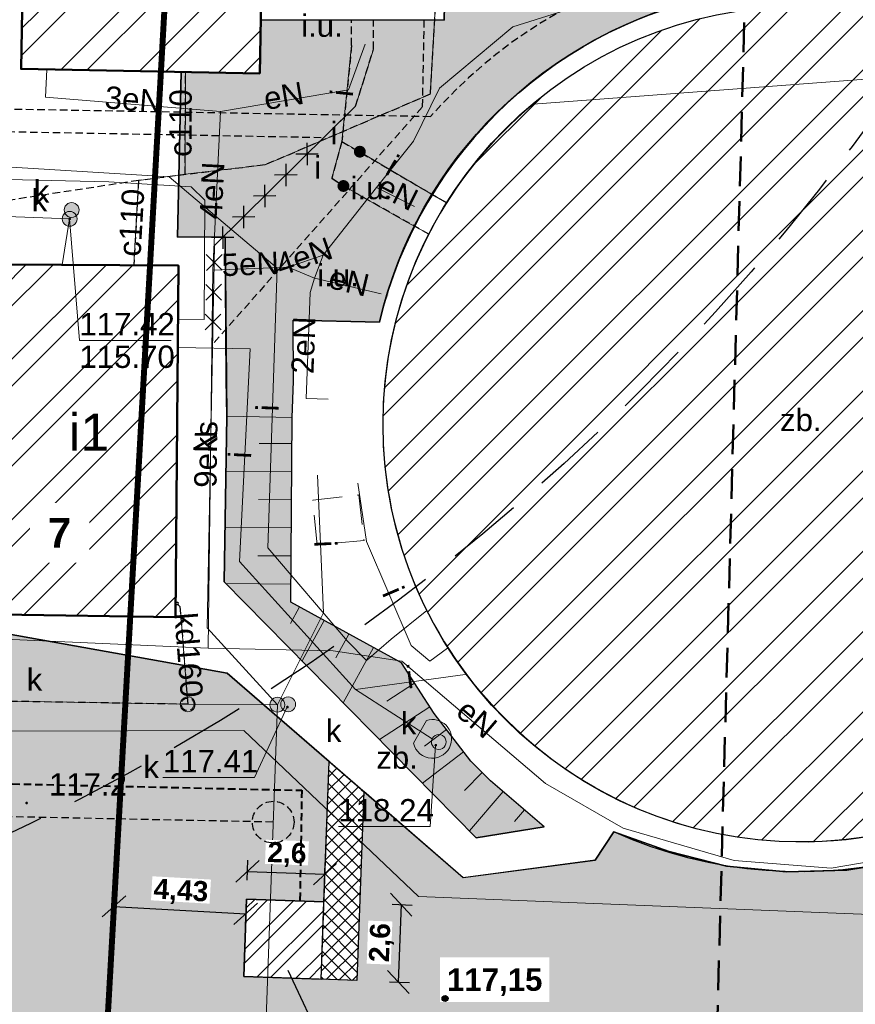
# Model space of a CAD drawing. Header units: millimetres. Extents: x -62780 to 1772512, y -757464 to -52755.
# Tile 46 of 65: x 1692166 to 1692194, y -495854 to -495821. Entities that reach past the tile are written whole.
import ezdxf
from ezdxf.enums import TextEntityAlignment as Align

# ---------------------------------------------------------------- set-up
doc = ezdxf.new("R2010")
doc.units = ezdxf.units.MM
doc.linetypes.add('DASHED', pattern=[19.05, 12.7, -6.35])
doc.linetypes.add('PRZER2-1', pattern=[1.5, 1, -0.5])
for name, color, linetype in [('AAA Cienka linia', 11, 'Continuous'), ('AAA Opis', 2, 'Continuous'), ('AAA Przerywana', 8, 'DASHED'), ('AAA Widok', 2, 'Continuous'), ('EN_kolizje', 1, 'Continuous')]:
    doc.layers.add(name, color=color, linetype=linetype)
for name, color, linetype, lineweight, true_color in [('BUBZ03', 7, 'Continuous', 18, 0x0a0909), ('EGBB01', 7, 'Continuous', 50, 0x0a0909), ('EGBB01_O', 7, 'Continuous', 50, 0x0a0909), ('EGBD03', 7, 'Continuous', 18, 0x008000), ('GSLKOC', 7, 'Continuous', 18, 0x0a0909), ('KTKR01', 7, 'Continuous', 25, 0x0a0909), ('RTPW01', 7, 'Continuous', 13, 0x0a0909), ('RTPW01_O', 7, 'Continuous', 13, 0x0a0909), ('RTPW02', 7, 'Continuous', 13, 0x0a0909), ('RTPW02_O', 7, 'Continuous', 13, 0x0a0909), ('SUPC05', 7, 'Continuous', 18, 0xd200d2), ('SUPC05_O', 7, 'Continuous', 18, 0xd200d2), ('SUPE03', 1, 'Continuous', 18, 0xff0000), ('SUPE04', 1, 'Continuous', 18, 0xff0000), ('SUPE04_O', 1, 'Continuous', 18, 0xff0000), ('SUPI01', 7, 'Continuous', 18, 0x0a0909), ('SUPI01_O', 7, 'Continuous', 18, 0x0a0909), ('SUPK01', 7, 'Continuous', 18, 0x803300), ('SUPK01_O', 7, 'Continuous', 18, 0x803300), ('SUPK05', 7, 'Continuous', 18, 0x803300), ('SUPK05_O', 7, 'Continuous', 18, 0x803300), ('SUPK06', 7, 'Continuous', 18, 0x803300), ('SUPS01_05', 7, 'Continuous', 5, 0x803300), ('SUPS01_05_O', 7, 'Continuous', 5, 0x803300), ('SUUS15', 5, 'Continuous', 18, 0x0000ff), ('SUUS15_O', 5, 'Continuous', 18, 0x0000ff), ('SUUS22', 7, 'Continuous', 18, 0x0a0909), ('SUUS22_O', 7, 'Continuous', 18, 0x0a0909), ('SUUS25_O', 7, 'Continuous', 5, 0x0a0909), ('SUUS27_20', 7, 'Continuous', 18, 0x0a0909), ('SUUS27_20_O', 7, 'Continuous', 18, 0x0a0909), ('SUUS31_01', 7, 'Continuous', 5, 0x0a0909), ('SUUS31_01_O', 7, 'Continuous', 5, 0x0a0909)]:
    doc.layers.add(name, color=color, linetype=linetype, lineweight=lineweight, true_color=true_color)
for name, color, linetype, lineweight in [('EN_kanalizacja', 34, 'Continuous', 30), ('EN_PIX', 210, 'Continuous', 30), ('EN_sieć co', 190, 'Continuous', 30), ('EN_ścieki oczyszczone', 151, 'Continuous', 30), ('EN_ścieki oczyszczone mechanicznie', 44, 'Continuous', 30), ('POSTER_trasy_kablowe', 1, 'Continuous', 30), ('SUUS25', 18, 'Continuous', 13), ('zakres', 250, 'PRZER2-1', 50)]:
    doc.layers.add(name, color=color, linetype=linetype, lineweight=lineweight)
doc.styles.add('Arial', font='arial.ttf')
doc.styles.add('Arial B', font='arialbd.ttf')
doc.styles.get("Standard").update_dxf_attribs({"font": 'simplex.shx', "width": 0.8})
doc.dimstyles.new('1 do 5', dxfattribs={"dimscale": 0.5, "dimtxt": 2.25, "dimasz": 2.5, "dimexe": 1.25, "dimexo": 0.625, "dimtad": 1, "dimdec": 1, "dimrnd": 0.5, "dimtxsty": 'Standard', "dimblk": 'OBLIQUE', "dimcen": 2.5, "dimclrd": 256, "dimclre": 256, "dimclrt": 2, "dimadec": 0, "dimazin": 0, "dimtfac": 1, "dimtdec": 1, "dimtmove": 0, "dimatfit": 3, "dimldrblk": 'OBLIQUE', "dimfxl": 1, "dimfxlon": 1, "dimlwd": -1, "dimlwe": -1, "dimarcsym": 0})
pattern_1 = [(45, (-5721847.2938, -6238641.709), (-1.34703841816, 1.34703841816), []), (45, (-5721846.3958, -6238641.709), (-1.34703841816, 1.34703841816), [])]
pattern_2 = [(10.2983164, (1765983.03013, -514020.02638), (0.2094918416, 0.4425997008), [0, -0.38608, 0, -0.4318, 0, -0.41275]), (340.2983164, (1765983.0301, -514020.0264), (0.727485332, 0.4320584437), [0, -0.20828, 0, -0.34798, 0, -0.13335]), (300.2983164, (1765982.75226, -514019.88356), (0.7041679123, -0.360303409), [0, -0.127, 0, -0.4572, 0, -0.5969]), (290.2983164, (1765982.75226, -514019.88356), (0.7810157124, -0.1507660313), [0, -0.0635, 0, -0.29972, 0, -0.3429])]

# ---------------------------------------------------------------- blocks, each defined once
blk = doc.blocks.new('GSPWPS1')
blk.add_hatch(color=0).paths.add_polyline_path([(-0.045, 0), (-0.043467, -0.011647), (-0.038971, -0.0225), (-0.03182, -0.03182), (-0.0225, -0.038971), (-0.011647, -0.043467), (0, -0.045), (0.011647, -0.043467), (0.0225, -0.038971), (0.03182, -0.03182), (0.038971, -0.0225), (0.043467, -0.011647), (0.045, 0), (0.043467, 0.011647), (0.038971, 0.0225), (0.03182, 0.03182), (0.0225, 0.038971), (0.011647, 0.043467), (0, 0.045), (-0.011647, 0.043467), (-0.0225, 0.038971), (-0.03182, 0.03182), (-0.038971, 0.0225), (-0.043467, 0.011647)])
blk = doc.blocks.new('GSPWPN1')
blk.add_hatch(color=0).paths.add_polyline_path([(-0.045, 0), (-0.043467, -0.011647), (-0.038971, -0.0225), (-0.03182, -0.03182), (-0.0225, -0.038971), (-0.011647, -0.043467), (0, -0.045), (0.011647, -0.043467), (0.0225, -0.038971), (0.03182, -0.03182), (0.038971, -0.0225), (0.043467, -0.011647), (0.045, 0), (0.043467, 0.011647), (0.038971, 0.0225), (0.03182, 0.03182), (0.0225, 0.038971), (0.011647, 0.043467), (0, 0.045), (-0.011647, 0.043467), (-0.0225, 0.038971), (-0.03182, 0.03182), (-0.038971, 0.0225), (-0.043467, 0.011647)])
blk = doc.blocks.new('GUPKSH1')
blk.add_hatch(color=0).paths.add_polyline_path([(-0.045, 0), (-0.043467, -0.011647), (-0.038971, -0.0225), (-0.03182, -0.03182), (-0.0225, -0.038971), (-0.011647, -0.043467), (0, -0.045), (0.011647, -0.043467), (0.0225, -0.038971), (0.03182, -0.03182), (0.038971, -0.0225), (0.043467, -0.011647), (0.045, 0), (0.043467, 0.011647), (0.038971, 0.0225), (0.03182, 0.03182), (0.0225, 0.038971), (0.011647, 0.043467), (0, 0.045), (-0.011647, 0.043467), (-0.0225, 0.038971), (-0.03182, 0.03182), (-0.038971, 0.0225), (-0.043467, 0.011647)])
blk = doc.blocks.new('GUPIZA1')
blk.add_hatch(color=0).paths.add_polyline_path([(-0.2, 0), (-0.193185, -0.051764), (-0.173205, -0.1), (-0.141421, -0.141421), (-0.1, -0.173205), (-0.051764, -0.193185), (0, -0.2), (0.051764, -0.193185), (0.1, -0.173205), (0.141421, -0.141421), (0.173205, -0.1), (0.193185, -0.051764), (0.2, 0), (0.193185, 0.051764), (0.173205, 0.1), (0.141421, 0.141421), (0.1, 0.173205), (0.051764, 0.193185), (0, 0.2), (-0.051764, 0.193185), (-0.1, 0.173205), (-0.141421, 0.141421), (-0.173205, 0.1), (-0.193185, 0.051764)])
blk = doc.blocks.new('GUPKSD1_1')
at = {"true_color": 0xffffff}
blk.add_hatch(color=7, dxfattribs=at).paths.add_polyline_path([(-0.25, 0), (-0.241481, -0.064705), (-0.216506, -0.125), (-0.176777, -0.176777), (-0.125, -0.216506), (-0.064705, -0.241481), (0, -0.25), (0.064705, -0.241481), (0.125, -0.216506), (0.176777, -0.176777), (0.216506, -0.125), (0.241481, -0.064705), (0.25, 0), (0.241481, 0.064705), (0.216506, 0.125), (0.176777, 0.176777), (0.125, 0.216506), (0.064705, 0.241481), (0, 0.25), (-0.064705, 0.241481), (-0.125, 0.216506), (-0.176777, 0.176777), (-0.216506, 0.125), (-0.241481, 0.064705)])
at = {"color": 0}
blk.add_lwpolyline([(0, 0.25), (0.064705, 0.241481), (0.125, 0.216506), (0.176777, 0.176777), (0.216506, 0.125), (0.241481, 0.064705), (0.25, 0), (0.241481, -0.064705), (0.216506, -0.125), (0.176777, -0.176777), (0.125, -0.216506), (0.064705, -0.241481), (0, -0.25), (-0.064705, -0.241481), (-0.125, -0.216506), (-0.176777, -0.176777), (-0.216506, -0.125), (-0.241481, -0.064705), (-0.25, 0), (-0.241481, 0.064705), (-0.216506, 0.125), (-0.176777, 0.176777), (-0.125, 0.216506), (-0.064705, 0.241481)], close=True, dxfattribs=at)
blk = doc.blocks.new('GUPEUI1')
blk.add_hatch(color=0).paths.add_polyline_path([(-0.25, 0), (-0.241481, -0.064705), (-0.216506, -0.125), (-0.176777, -0.176777), (-0.125, -0.216506), (-0.064705, -0.241481), (0, -0.25), (0.064705, -0.241481), (0.125, -0.216506), (0.176777, -0.176777), (0.216506, -0.125), (0.241481, -0.064705), (0.25, 0), (0.241481, 0.064705), (0.216506, 0.125), (0.176777, 0.176777), (0.125, 0.216506), (0.064705, 0.241481), (0, 0.25), (-0.064705, 0.241481), (-0.125, 0.216506), (-0.176777, 0.176777), (-0.216506, 0.125), (-0.241481, 0.064705)])
blk = doc.blocks.new('GUPKWZ1_1')
at = {"true_color": 0xffffff}
blk.add_hatch(color=7, dxfattribs=at).paths.add_polyline_path([(-0.25, 0), (-0.241481, -0.064705), (-0.216506, -0.125), (-0.176777, -0.176777), (-0.125, -0.216506), (-0.064705, -0.241481), (0, -0.25), (0.064705, -0.241481), (0.125, -0.216506), (0.176777, -0.176777), (0.216506, -0.125), (0.241481, -0.064705), (0.25, 0), (0.241481, 0.064705), (0.216506, 0.125), (0.176777, 0.176777), (0.125, 0.216506), (0.064705, 0.241481), (0, 0.25), (-0.064705, 0.241481), (-0.125, 0.216506), (-0.176777, 0.176777), (-0.216506, 0.125), (-0.241481, 0.064705)])
at = {"color": 0}
blk.add_lwpolyline([(0, 0.25), (0.064705, 0.241481), (0.125, 0.216506), (0.176777, 0.176777), (0.216506, 0.125), (0.241481, 0.064705), (0.25, 0), (0.241481, -0.064705), (0.216506, -0.125), (0.176777, -0.176777), (0.125, -0.216506), (0.064705, -0.241481), (0, -0.25), (-0.064705, -0.241481), (-0.125, -0.216506), (-0.176777, -0.176777), (-0.216506, -0.125), (-0.241481, -0.064705), (-0.25, 0), (-0.241481, 0.064705), (-0.216506, 0.125), (-0.176777, 0.176777), (-0.125, 0.216506), (-0.064705, 0.241481)], close=True, dxfattribs=at)
blk = doc.blocks.new('zw$117')
at = {"layer": 'BUBZ03', "color": 8, "linetype": 'Continuous', "lineweight": 18, "elevation": 10.14}
blk.add_lwpolyline([(-100.334, -214.569), (-102.137, -213.025), (-102.795, -212.373), (-104.026, -210.77), (-105.126, -209.07), (-108.84, -207.032), (-108.797, -200.831), (-110.987, -200.791), (-111.078, -206.351), (-102.622, -214.937)], close=True, dxfattribs=at)
for points in [[(-108.803, -201.708), (-109.903, -201.7)], [(-108.81, -202.651), (-111.017, -202.635)], [(-108.816, -203.593), (-109.924, -203.586)], [(-108.823, -204.536), (-111.048, -204.521)], [(-108.829, -205.479), (-109.946, -205.472)], [(-108.836, -206.422), (-111.023, -206.407)], [(-108.548, -207.192), (-108.852, -207.747)], [(-107.721, -207.646), (-108.466, -209.003)], [(-106.895, -208.1), (-107.335, -208.902)], [(-106.068, -208.553), (-107.085, -210.406)], [(-104.685, -209.751), (-105.615, -210.353)], [(-104.173, -210.543), (-105.869, -211.64)], [(-103.617, -211.304), (-104.352, -211.869)], [(-103.042, -212.051), (-104.421, -213.11)], [(-102.414, -212.751), (-103.006, -213.349)], [(-101.717, -213.385), (-102.848, -214.707)], [(-101, -213.999), (-101.337, -214.391)]]:
    blk.add_lwpolyline(points, dxfattribs=at)
at = {"layer": 'EGBB01', "color": 8, "linetype": 'Continuous', "lineweight": 50, "elevation": 10.26}
for points in [[(-109.878, -189.289), (-117.897, -189.133), (-117.692, -177.294), (-109.672, -177.389)], [(-118.507, -195.694), (-112.616, -195.731), (-112.71, -207.532), (-118.62, -207.444)]]:
    blk.add_lwpolyline(points, close=True, dxfattribs=at)
at = {"layer": 'EGBD03', "color": 8, "linetype": 'Continuous', "lineweight": 18}
for points in [[(-130.847, -85.624), (-107.621, -90.027), (-116.852, -254.052), (-140.34, -253.025)], [(-116.852, -254.052), (-70.391, -256.316), (-48.464, -257.344), (-39.577, -102.936), (-61.507, -98.777), (-107.621, -90.027)]]:
    blk.add_lwpolyline(points, close=True, dxfattribs=at)
at = {"layer": 'GSLKOC', "color": 8, "linetype": 'PRZER2-1', "lineweight": 18, "elevation": 10.18}
blk.add_lwpolyline([(-106.382, -204.966), (-107.955, -205.108), (-108.107, -203.604), (-106.564, -203.432)], close=True, dxfattribs=at)
at = {"layer": 'KTKR01', "color": 8, "linetype": 'Continuous', "lineweight": 25, "elevation": 10.18}
for points in [[(-109.845, -187.489), (-104.924, -187.478), (-103.694, -187.491), (-103.449, -176.242), (-117.637, -175.934), (-119.099, -175.978, -0.143081), (-120.674, -175.139), (-121.169, -174.29), (-121.448, -173.164), (-121.519, -172.673), (-121.446, -169.193), (-117.035, -169.214)], [(-79.978, -192.483, 0.285028), (-93.934, -186.538, 0.302103), (-105.868, -197.634), (-108.768, -197.561)]]:
    blk.add_lwpolyline(points, format="xyb", dxfattribs=at)
for points in [[(-128.413, -179.91), (-128.414, -180.56), (-128.596, -194.99), (-129.126, -194.94), (-129.278, -198.358), (-124.618, -198.443), (-124.651, -200.273), (-120.551, -200.288), (-120.507, -195.677), (-119.116, -195.672), (-119.119, -207.956), (-110.984, -209.414), (-103.056, -216.279), (-98.624, -215.69), (-97.997, -214.741), (-96.139, -215.405), (-94.217, -215.89), (-92.2, -216.087), (-90.178, -216.023), (-88.192, -215.699)], [(-100.334, -214.569), (-102.622, -214.937), (-111.078, -206.351), (-110.987, -200.791), (-111.015, -199.561), (-111.048, -194.769), (-112.648, -194.78), (-112.528, -189.231)], [(-108.755, -199.612), (-108.768, -197.561)], [(-102.137, -213.025), (-102.795, -212.373), (-104.026, -210.77), (-105.126, -209.07), (-108.84, -207.032), (-108.797, -200.831)]]:
    blk.add_lwpolyline(points, dxfattribs=at)
at = {"layer": 'RTPW02_O', "color": 8, "linetype": 'Continuous', "lineweight": 13, "elevation": 10.8, "flags": 128}
blk.add_lwpolyline([(-103.988, -211.844), (-104.164, -214.563), (-107.244, -214.563)], dxfattribs=at)
at = {"layer": 'SUPC05', "color": 8, "linetype": 'Continuous', "lineweight": 18, "elevation": 10.18}
for points in [[(-117.391, -142), (-117.26, -143.603), (-116.542, -144.826), (-115.435, -145.557), (-108.069, -146.401), (-107.282, -147.175), (-107.144, -148.368), (-107.413, -163.747), (-106.994, -165.435), (-106.379, -166.296), (-103.83, -169.133), (-103.609, -175.689), (-103.547, -179.431), (-104.169, -189.983), (-109.704, -192.353), (-112.39, -192.664)], [(-112.39, -192.664), (-112.378, -189.233)], [(-112.39, -192.664), (-113.954, -192.876), (-114.116, -195.723)]]:
    blk.add_lwpolyline(points, dxfattribs=at)
at = {"layer": 'SUPE03', "color": 8, "linetype": 'Continuous', "lineweight": 18, "elevation": 10.18}
blk.add_lwpolyline([(-83.788, -100.49), (-78.393, -111.291), (-78.363, -152.042), (-78.378, -190.861), (-76.17, -195.973), (-76.47, -203.679), (-76.912, -208.192), (-79.282, -213.621), (-79.973, -214.798), (-80.966, -215.511), (-84.981, -217.358), (-88.286, -217.558), (-104.558, -216.912), (-110.418, -211.334), (-122.162, -211.371), (-122.113, -203.16), (-127.014, -198.72), (-127.233, -198.106), (-127.259, -197.915)], dxfattribs=at)
at = {"layer": 'SUPE04', "color": 8, "linetype": 'Continuous', "lineweight": 18, "elevation": 10.18}
for points in [[(-107.758, -195.379), (-105.966, -193.111), (-104.728, -191.553), (-103.845, -189.778), (-101.387, -187.713), (-96.427, -186.152), (-95.717, -186.705)], [(-111.201, -190.555), (-106.907, -189.833), (-106.349, -188.303)], [(-111.201, -190.555), (-117.074, -190.078), (-117.037, -189.149)], [(-111.458, -195.892), (-111.201, -190.555)], [(-105.966, -193.111), (-104.688, -193.754)], [(-120.3, -195.291), (-119.801, -195.37), (-119.817, -196.25), (-119.918, -206.791), (-119.974, -208.21), (-111.619, -208.572)], [(-108.936, -195.787), (-107.758, -195.379)], [(-107.758, -195.379), (-108.042, -196.154), (-108.191, -196.631), (-108.325, -200.19), (-107.586, -200.213)], [(-111.619, -208.572), (-111.458, -195.892)], [(-111.458, -195.892), (-108.936, -195.787)], [(-108.936, -195.787), (-108.042, -196.154), (-105.811, -196.684)], [(-111.619, -208.572), (-107.419, -208.668), (-105.115, -209.01), (-100.288, -213.119), (-97.685, -214.617), (-93.953, -215.705), (-90.697, -215.964), (-87.486, -215.412), (-83.537, -213.823), (-81.785, -212.645), (-80.185, -210.504), (-80.538, -209.537)]]:
    blk.add_lwpolyline(points, dxfattribs=at)
at = {"layer": 'SUPI01', "color": 8, "linetype": 'Continuous', "lineweight": 18, "elevation": 10.18}
for points in [[(-104.274, -207.315), (-105.472, -208.274), (-106.305, -208.989), (-106.943, -208.337), (-109.617, -205.207), (-109.306, -195.821), (-112.932, -192.754), (-118.587, -192.401), (-119.545, -191.194), (-119.481, -182.142), (-119.328, -176.464), (-117.925, -174.679), (-117.68, -169.472), (-116.429, -168.874), (-115.803, -168.006)], [(-129.289, -181.914), (-128.695, -182.265), (-119.933, -182.284), (-119.795, -192.809), (-114.955, -192.917), (-112.188, -193.088), (-111.726, -193.536), (-111.748, -197.537), (-112.628, -197.531)], [(-106.8, -188.344), (-107.129, -191.569), (-107.461, -192.793), (-107.076, -193.061), (-105.066, -194.207), (-104.224, -194.663)], [(-107.129, -191.569), (-106.525, -191.91), (-104.496, -193.107), (-103.615, -193.624)], [(-104.092, -211.619), (-106.673, -209.962), (-110.566, -205.67), (-110.206, -198.525), (-112.636, -198.481)], [(-109.293, -210.475), (-107.746, -207.392), (-107.942, -202.767)], [(-103.587, -208.578), (-104.175, -209.017), (-104.805, -208.486), (-106.302, -204.998), (-106.597, -203.042)], [(-106.673, -209.962), (-102.992, -209.459)]]:
    blk.add_lwpolyline(points, dxfattribs=at)
at = {"layer": 'SUPK01', "color": 8, "linetype": 'Continuous', "lineweight": 18, "elevation": 10.18}
for points in [[(-109.293, -210.475), (-112.303, -210.46), (-119.023, -210.348), (-121.101, -210.24), (-120.745, -188.941), (-118.16, -185.977)], [(-112.303, -210.46), (-112.563, -207.174)]]:
    blk.add_lwpolyline(points, dxfattribs=at)
at = {"layer": 'SUPK05', "color": 8, "linetype": 'Continuous', "lineweight": 18, "elevation": 10.18}
blk.add_lwpolyline([(-109.293, -210.475), (-111.646, -207.891), (-111.403, -195.062), (-106.667, -190.377), (-106.062, -188.468)], dxfattribs=at)
at = {"layer": 'SUPK06', "color": 8, "linetype": 'Continuous', "lineweight": 18, "elevation": 10.18}
for points in [[(-126.048, -174.181), (-126.531, -184.275), (-126.494, -193.788), (-116.268, -194.164), (-116.516, -195.71)], [(-109.293, -210.475), (-110.579, -246.06), (-109.364, -247.433)]]:
    blk.add_lwpolyline(points, dxfattribs=at)
at = {"layer": 'SUPS01_05_O', "color": 8, "linetype": 'Continuous', "lineweight": 13, "elevation": 10.8, "flags": 128}
for points in [[(-116.268, -194.164), (-115.942, -198.246), (-112.862, -198.246)], [(-108.967, -210.548), (-110.058, -212.917), (-113.138, -212.917)]]:
    blk.add_lwpolyline(points, dxfattribs=at)
at = {"layer": 'SUUS27_20', "color": 8, "linetype": 'Continuous', "lineweight": 18, "elevation": 10.23}
for points in [[(-84.478, -189.09, -0.199426), (-78.1, -197.693, -0.198306), (-79.695, -208.282, -0.242959), (-90.623, -215.044, -0.241553), (-102.463, -210.049, -0.416186), (-100.704, -190.316)], [(-104.288, -211, -0.281743), (-103.629, -211.164, -0.281743), (-103.476, -211.824, -0.757187), (-104.724, -211.767)]]:
    blk.add_lwpolyline(points, format="xyb", close=True, dxfattribs=at)
at = {"layer": 'zakres', "color": 8}
blk.add_line((-95.222, -247.046), (-90.662, -78.124), dxfattribs=at)
at = {"layer": 'RTPW01', "color": 8, "linetype": 'Continuous', "lineweight": 13}
blk.add_blockref('GSPWPN1', (-117.715, -213.773, 10.2), dxfattribs=at)
at = {"layer": 'RTPW02', "color": 8, "linetype": 'Continuous', "lineweight": 13}
blk.add_blockref('GSPWPS1', (-103.975, -211.833, 10.2), dxfattribs=at)
at = {"layer": 'SUPS01_05', "color": 8, "linetype": 'Continuous', "lineweight": 5}
for p in [(-116.268, -194.164, 10.24), (-108.955, -210.553, 10.24)]:
    blk.add_blockref('GUPKSH1', p, dxfattribs=at)
at = {"layer": 'SUUS15', "color": 8, "linetype": 'Continuous', "lineweight": 18}
for p in [(-116.268, -194.164, 10.24), (-112.303, -210.46, 10.24), (-109.293, -210.475, 10.24)]:
    blk.add_blockref('GUPKSD1_1', p, dxfattribs=at)
at = {"layer": 'SUUS22', "color": 8, "linetype": 'Continuous', "lineweight": 18}
for p in [(-116.203, -193.865, 10.25), (-108.932, -210.461, 10.25), (-103.874, -211.723, 10.25)]:
    blk.add_blockref('GUPKWZ1_1', p, dxfattribs=at)
at = {"layer": 'SUUS25', "color": 8, "linetype": 'Continuous', "lineweight": 5}
for p in [(-106.525, -191.91, 10.24), (-107.076, -193.061, 10.24)]:
    blk.add_blockref('GUPIZA1', p, dxfattribs=at)
at = {"layer": 'SUUS31_01', "color": 8, "linetype": 'Continuous', "lineweight": 5}
for p in [(-106.349, -188.303, 10.24), (-104.688, -193.754, 10.24), (-105.811, -196.684, 10.24)]:
    blk.add_blockref('GUPEUI1', p, dxfattribs=at)
at = {"layer": 'EGBB01_O', "color": 8, "linetype": 'Continuous', "lineweight": 0, "style": 'Arial'}
blk.add_text('i1', height=1.25, dxfattribs=at).set_placement((-115.618, -201.949, 10.8), align=Align.CENTER)
at = {"layer": 'RTPW01_O', "color": 8, "linetype": 'Continuous', "lineweight": 0, "style": 'Arial'}
blk.add_text('117.2', height=0.75, dxfattribs=at).set_placement((-116.965, -213.523, 10.8))
at = {"layer": 'RTPW02_O', "color": 8, "linetype": 'Continuous', "lineweight": 0, "style": 'Arial'}
blk.add_text('118.24', height=0.75, dxfattribs=at).set_placement((-107.244, -214.391, 10.8))
at = {"layer": 'SUPC05_O', "color": 8, "linetype": 'Continuous', "lineweight": 0, "style": 'Arial'}
for rotation, p in [(89.7945, (-112.172, -190.949, 10.8)), (86.749, (-113.823, -194.311, 10.8))]:
    blk.add_text('c110', height=0.75, rotation=rotation, dxfattribs=at).set_placement(p, align=Align.CENTER)
at = {"layer": 'SUPE04_O', "color": 8, "linetype": 'Continuous', "lineweight": 0, "style": 'Arial'}
for s, rotation, p in [('3eN', 355.3583, (-114.155, -190.528, 10.8)), ('eN', 9.5461, (-109.019, -190.403, 10.8)), ('4eN', 87.2431, (-111.118, -193.233, 10.8)), ('eN', 333.2894, (-105.422, -193.622, 10.8)), ('4eN', 19.1382, (-108.277, -195.783, 10.8)), ('5eN', 2.3653, (-110.188, -196.051, 10.8)), ('eN', 346.62, (-106.976, -196.625, 10.8)), ('2eN', 87.8329, (-108.046, -198.418, 10.8)), ('9eN', 89.2756, (-111.326, -202.234, 10.8)), ('eN', 319.5936, (-102.839, -211.226, 10.8))]:
    blk.add_text(s, height=0.75, rotation=rotation, dxfattribs=at).set_placement(p, align=Align.CENTER)
at = {"layer": 'SUPI01_O', "color": 8, "linetype": 'Continuous', "lineweight": 0, "style": 'Arial'}
for rotation, p in [(84.181, (-106.753, -189.978, 10.8)), (329.4558, (-105.618, -192.691, 10.8)), (88.1051, (-109.25, -200.521, 10.8)), (87.1168, (-110.174, -202.108, 10.8)), (272.4276, (-108.056, -205.089, 10.8)), (293.2285, (-105.749, -206.825, 10.8)), (7.7871, (-104.804, -209.921, 10.8))]:
    blk.add_text('i', height=0.75, rotation=rotation, dxfattribs=at).set_placement(p, align=Align.CENTER)
at = {"layer": 'SUPK01_O', "color": 8, "linetype": 'Continuous', "lineweight": 0, "style": 'Arial'}
blk.add_text('kd160', height=0.75, rotation=274.5316, dxfattribs=at).set_placement((-112.645, -208.834, 10.8), align=Align.CENTER)
at = {"layer": 'SUPK05_O', "color": 8, "linetype": 'Continuous', "lineweight": 0, "style": 'Arial'}
blk.add_text('ks', height=0.75, rotation=88.9147, dxfattribs=at).set_placement((-111.313, -201.481, 10.8), align=Align.CENTER)
at = {"layer": 'SUPS01_05_O', "color": 8, "linetype": 'Continuous', "lineweight": 0, "style": 'Arial'}
for s, p in [('117.42', (-115.942, -198.073, 10.8)), ('115.70', (-115.942, -199.168, 10.8)), ('117.41', (-113.138, -212.744, 10.8))]:
    blk.add_text(s, height=0.75, dxfattribs=at).set_placement(p)
at = {"layer": 'SUUS15_O', "color": 8, "linetype": 'Continuous', "lineweight": 0, "style": 'Arial'}
for p in [(-117.018, -193.914, 10.8), (-117.187, -210.004, 10.8), (-113.269, -212.938, 10.8)]:
    blk.add_text('k', height=0.75, dxfattribs=at).set_placement(p, align=Align.RIGHT)
at = {"layer": 'SUUS22_O', "color": 8, "linetype": 'Continuous', "lineweight": 0, "style": 'Arial'}
for p in [(-116.953, -193.615, 10.8), (-104.624, -211.473, 10.8), (-107.144, -211.723, 10.8)]:
    blk.add_text('k', height=0.75, dxfattribs=at).set_placement(p, align=Align.RIGHT)
at = {"layer": 'SUUS25_O', "color": 8, "linetype": 'Continuous', "lineweight": 0, "style": 'Arial'}
for p in [(-107.275, -191.66, 10.8), (-107.826, -192.811, 10.8)]:
    blk.add_text('i', height=0.75, dxfattribs=at).set_placement(p, align=Align.RIGHT)
at = {"layer": 'SUUS27_20_O', "color": 8, "linetype": 'Continuous', "lineweight": 0, "style": 'Arial'}
for p in [(-91.719, -201.289, 10.8), (-105.275, -212.625, 10.8)]:
    blk.add_text('zb.', height=0.75, dxfattribs=at).set_placement(p, align=Align.CENTER)
at = {"layer": 'SUUS31_01_O', "color": 8, "linetype": 'Continuous', "lineweight": 0, "style": 'Arial'}
for p in [(-107.099, -188.053, 10.8), (-105.438, -193.504, 10.8), (-106.561, -196.434, 10.8)]:
    blk.add_text('i.u.', height=0.75, dxfattribs=at).set_placement(p, align=Align.RIGHT)
blk = doc.blocks.new('_OBLIQUE')
at = {"color": 0, "linetype": 'ByBlock', "lineweight": -2}
blk.add_line((-0.5, -0.5), (0.5, 0.5), dxfattribs=at)
blk = doc.blocks.new('*D183')
for p, q in [((1692173.613, -495849.408), (1692173.637, -495848.733)), ((1692176.211, -495849.502), (1692176.235, -495848.827)), ((1692173.623, -495849.108), (1692176.222, -495849.202))]:
    blk.add_line(p, q)
at = {"layer": 'Defpoints', "color": 0, "lineweight": -3}
for p in [(1692176.222, -495849.202), (1692173.59, -495850.038), (1692176.188, -495850.132)]:
    blk.add_point(p, dxfattribs=at)
at = {"xscale": 0.75, "yscale": 0.75, "zscale": 0.75}
for p, rotation in [((1692173.623, -495849.108), 177.9294077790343), ((1692176.222, -495849.202), 357.9294077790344)]:
    blk.add_blockref('_OBLIQUE', p, dxfattribs=dict(at, rotation=rotation))
at = {"color": 1, "insert": (1692174.944, -495848.554), "char_height": 0.675, "attachment_point": 5, "rotation": 357.9294, "style": 'Arial B', "bg_fill": 3, "box_fill_scale": 1.1, "bg_fill_color": 257, "bg_fill_transparency": 0}
blk.add_mtext('2,6', dxfattribs=at)
blk = doc.blocks.new('*D184')
for p, q in [((1692178.479, -495850.215), (1692179.154, -495850.239)), ((1692178.779, -495850.226), (1692178.685, -495852.824)), ((1692178.385, -495852.813), (1692179.06, -495852.837))]:
    blk.add_line(p, q)
at = {"layer": 'Defpoints', "color": 0, "lineweight": -3}
for p in [(1692173.59, -495850.038), (1692173.496, -495852.636), (1692178.685, -495852.824)]:
    blk.add_point(p, dxfattribs=at)
at = {"xscale": 0.75, "yscale": 0.75, "zscale": 0.75}
for p, rotation in [((1692178.779, -495850.226), 87.92940777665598), ((1692178.685, -495852.824), 267.929407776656)]:
    blk.add_blockref('_OBLIQUE', p, dxfattribs=dict(at, rotation=rotation))
at = {"color": 1, "insert": (1692178.131, -495851.503), "char_height": 0.675, "attachment_point": 5, "rotation": 87.9294, "style": 'Arial B', "bg_fill": 3, "box_fill_scale": 1.1, "bg_fill_color": 257, "bg_fill_transparency": 0}
blk.add_mtext('2,6', dxfattribs=at)
blk = doc.blocks.new('*D185')
for p, q in [((1692169.155, -495849.986), (1692169.117, -495850.66)), ((1692173.579, -495850.235), (1692173.541, -495850.909)), ((1692169.138, -495850.286), (1692173.562, -495850.535))]:
    blk.add_line(p, q)
at = {"layer": 'Defpoints', "color": 0, "lineweight": -3}
for p in [(1692169.166, -495849.789), (1692173.59, -495850.038), (1692173.562, -495850.535)]:
    blk.add_point(p, dxfattribs=at)
at = {"xscale": 0.75, "yscale": 0.75, "zscale": 0.75}
for p, rotation in [((1692169.138, -495850.286), 176.7787446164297), ((1692173.562, -495850.535), 356.7787446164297)]:
    blk.add_blockref('_OBLIQUE', p, dxfattribs=dict(at, rotation=rotation))
at = {"color": 1, "insert": (1692171.384, -495849.809), "char_height": 0.675, "attachment_point": 5, "rotation": 356.7787, "style": 'Arial B', "bg_fill": 3, "box_fill_scale": 1.1, "bg_fill_color": 257, "bg_fill_transparency": 0}
blk.add_mtext('4,43', dxfattribs=at)
blk = doc.blocks.new('zw$E6E9')
at = {"layer": 'EN_kanalizacja', "linetype": 'DASHED', "ltscale": 0.02}
for p, q in [((72.283, -173.834, 10.18), (72.351, -173.902, 10.18)), ((72.351, -173.902, 10.18), (72.612, -177.187, 10.18)), ((72.612, -177.187, 10.08), (65.892, -177.075, 10.08))]:
    blk.add_line(p, q, dxfattribs=at)
for centre, radius in [((72.251, -173.802, 10.18), 0.045), ((72.612, -177.187, 10.14), 0.212)]:
    blk.add_circle(centre, radius, dxfattribs=at)
at = {"layer": 'EN_kolizje', "color": 1}
for p, q in [((76.614, -158.343, 10.08), (76.619, -159.093, 10.08)), ((76.991, -158.716, 10.08), (76.241, -158.721, 10.08)), ((75.903, -159.047, 10.08), (75.908, -159.797, 10.08)), ((76.28, -159.419, 10.08), (75.53, -159.424, 10.08)), ((75.192, -159.75, 10.08), (75.197, -160.5, 10.08)), ((75.569, -160.122, 10.08), (74.819, -160.127, 10.08)), ((74.481, -160.453, 10.08), (74.486, -161.203, 10.08)), ((74.859, -160.826, 10.08), (74.109, -160.831, 10.08)), ((73.784, -161.143, 10.08), (73.789, -161.893, 10.08)), ((74.162, -161.515, 10.08), (73.412, -161.52, 10.08)), ((73.234, -162.091, 10.08), (73.768, -162.617, 10.08)), ((73.764, -162.087, 10.08), (73.237, -162.621, 10.08)), ((73.215, -163.09, 10.08), (73.749, -163.617, 10.08)), ((73.745, -163.087, 10.08), (73.218, -163.621, 10.08)), ((73.196, -164.09, 10.08), (73.73, -164.617, 10.08)), ((73.726, -164.086, 10.08), (73.199, -164.62, 10.08))]:
    blk.add_line(p, q, dxfattribs=at)
at = {"layer": 'EN_PIX', "linetype": 'DASHED', "ltscale": 0.02}
blk.add_line((80.763, -157.461, 10.18), (44.737, -156.832, 10.24), dxfattribs=at)
blk.add_arc((93.245, -168.406, 10.18), 16.601, 105.3994, 138.7515, dxfattribs=at)
at = {"layer": 'EN_sieć co', "linetype": 'DASHED', "ltscale": 0.02, "elevation": 10.18}
for points in [[(78.535, -133.024), (81.084, -135.861), (81.324, -143.551), (81.367, -146.158), (80.746, -156.71), (75.211, -159.08), (70.961, -159.603), (70.799, -162.448)], [(72.525, -159.391), (72.537, -155.961)], [(70.961, -159.603), (59.085, -161.42), (54.489, -161.42), (54.489, -162.22)]]:
    blk.add_lwpolyline(points, dxfattribs=at)
at = {"layer": 'EN_ścieki oczyszczone', "linetype": 'DASHED', "ltscale": 0.02}
blk.add_line((75.48, -181.142, 10.24), (44.859, -180.523, 10.24), dxfattribs=at)
blk.add_circle((75.48, -181.142, 10.24), 0.7, dxfattribs=at)
at = {"layer": 'EN_ścieki oczyszczone mechanicznie', "linetype": 'DASHED', "ltscale": 0.02}
for p, q in [((78.115, -155.072, 10.18), (78.115, -154.217, 10.18)), ((78.853, -155.195, 10.18), (78.851, -154.208, 10.18)), ((80.544, -154.211, 10.18), (80.485, -157.14, 10.24)), ((78.115, -155.072, 10.18), (77.786, -158.296, 10.18)), ((78.248, -157.105, 10.18), (78.853, -155.195, 10.18)), ((80.485, -157.14, 10.24), (73.453, -165.093, 10.18)), ((77.182, -158.158, 10.24), (78.248, -157.105, 10.18)), ((45.603, -157.576, 10.24), (77.182, -158.158, 10.24)), ((77.786, -158.296, 10.18), (77.454, -159.521, 10.18)), ((77.786, -158.296, 10.18), (81.3, -160.351, 10.18)), ((77.454, -159.521, 10.18), (77.839, -159.788, 10.18)), ((77.839, -159.788, 10.18), (80.691, -161.39, 10.18))]:
    blk.add_line(p, q, dxfattribs=at)
at = {"layer": 'POSTER_trasy_kablowe', "linetype": 'DASHED', "lineweight": 40, "ltscale": 0.02, "elevation": 10.08}
blk.add_lwpolyline([(65.198, -179.825), (76.441, -180.074), (76.376, -183.82)], dxfattribs=at)

msp = doc.modelspace()

# ---------------------------------------------------------------- hatches: boundary and pattern name
h = msp.add_hatch()
h.set_pattern_fill('ANSI32', color=150, scale=0.2, style=0)
h.set_pattern_definition(pattern_1)
h.paths.add_polyline_path([(1692166.2265, -495810.335), (1692174.2469, -495810.4307), (1692174.0407, -495822.33), (1692166.0214, -495822.1743)])
h = msp.add_hatch()
h.set_pattern_fill('ANSI32', color=40, scale=0.2, style=0)
h.set_pattern_definition(pattern_1)
h.paths.add_polyline_path([(1692206.2192, -495834.0975, 1), (1692178.1736, -495834.0975, 1)])
h = msp.add_hatch()
h.set_pattern_fill('ANSI32', color=150, scale=0.2, style=0)
h.set_pattern_definition(pattern_1)
h.paths.add_polyline_path([(1692165.4121, -495828.7349), (1692171.303, -495828.7719), (1692171.2087, -495840.5732), (1692165.2987, -495840.4858)])
h = msp.add_hatch()
h.set_pattern_fill('ANSI32', color=212, scale=0.1, style=0)
h.set_pattern_definition([(45, (-5721554.7159, -6238496.6484), (-0.67351920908, 0.67351920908), []), (45, (-5721554.2669, -6238496.6484), (-0.67351920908, 0.67351920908), [])])
h.paths.add_polyline_path([(1692173.4959, -495852.6362), (1692176.0942, -495852.7302), (1692176.1881, -495850.1319), (1692173.5898, -495850.0379)])
at = {"layer": 'AAA Widok'}
h = msp.add_hatch(dxfattribs=at)
h.set_pattern_fill('AR-SAND', color=107, scale=0.01, angle=332.79832, style=0)
h.set_pattern_definition(pattern_2)
h.paths.add_polyline_path([(1692244.3417, -495735.9774), (1692176.298, -495723.0685), (1692172.3946, -495792.4236, -0.5184149), (1692171.9433, -495800.4424), (1692171.776, -495803.4159), (1692174.9031, -495803.4909), (1692174.9197, -495806.4319), (1692171.6092, -495806.38), (1692171.4568, -495809.0879), (1692180.4694, -495809.2835), (1692180.225, -495820.5319), (1692174.0734, -495820.5301), (1692174.0407, -495822.33), (1692171.3909, -495822.2785), (1692171.2703, -495827.8211), (1692172.8709, -495827.8101), (1692172.9315, -495833.8328), (1692172.8405, -495839.3925), (1692181.2969, -495847.9784), (1692183.5842, -495847.6098), (1692181.7817, -495846.0667), (1692181.1234, -495845.4146), (1692179.8922, -495843.8118), (1692178.7927, -495842.1114), (1692175.0788, -495840.0734), (1692175.1214, -495833.8726), (1692175.1636, -495832.653), (1692175.1508, -495830.6023), (1692178.0502, -495830.675, -1.1276434), (1692205.1781, -495840.5503), (1692206.4213, -495841.4931), (1692205.4192, -495843.2454), (1692204.558, -495842.7496, -0.357504), (1692185.9217, -495847.7824), (1692185.2943, -495848.7312), (1692180.8624, -495849.3208), (1692177.5228, -495846.4285), (1692177.2934, -495852.7735), (1692173.4959, -495852.6362), (1692173.5898, -495850.0379), (1692176.1881, -495850.1319), (1692176.3585, -495845.4201), (1692172.935, -495842.455), (1692169.6123, -495841.8595), (1692167.0667, -495887.0905), (1692235.4551, -495890.3858)])
h = msp.add_hatch(dxfattribs=at)
h.set_pattern_fill('AR-SAND', color=107, scale=0.01, angle=332.79832, style=0)
h.set_pattern_definition(pattern_2)
h.paths.add_polyline_path([(1692169.6123, -495841.8595), (1692164.7993, -495840.9969), (1692164.8023, -495828.7138), (1692163.4119, -495828.7185), (1692163.3681, -495833.3289), (1692159.2673, -495833.3144), (1692159.3006, -495831.4845), (1692154.9652, -495831.4057), (1692154.8696, -495841.3064), (1692146.96, -495841.23), (1692147.0242, -495834.5747), (1692146.551, -495834.5747), (1692143.5789, -495886.066), (1692167.0666, -495887.0929)])

# ---------------------------------------------------------------- linework, layer by layer
at = {"color": 40, "linetype": 'Continuous', "const_width": 0.2}
for points in [[(1692153.0718, -495718.6656), (1692176.298, -495723.0685), (1692167.0666, -495887.0929), (1692143.579, -495886.066)], [(1692176.298, -495723.0685), (1692222.4114, -495731.8181), (1692244.3417, -495735.9774), (1692235.4551, -495890.3858), (1692213.5279, -495889.3573), (1692167.0666, -495887.0929)]]:
    msp.add_lwpolyline(points, close=True, dxfattribs=at)
at = {"color": 0}
msp.add_lwpolyline([(1692178.9782, -495854.9933), (1692176.1887, -495854.9933), (1692174.9851, -495852.4388)], dxfattribs=at)
at = {"layer": 'AAA Cienka linia', "color": 7, "lineweight": -2, "elevation": 10.18}
msp.add_lwpolyline([(1692180.4694, -495809.2835), (1692180.225, -495820.5319), (1692174.0734, -495820.5301), (1692174.2469, -495810.4307)], dxfattribs=at)
at = {"layer": 'AAA Cienka linia', "color": 7, "lineweight": -2}
for points, elevation in [([(1692166.2265, -495810.335), (1692174.2469, -495810.4307), (1692174.0407, -495822.33), (1692166.0214, -495822.1743)], 10.26), ([(1692165.4121, -495828.7349), (1692171.303, -495828.7719), (1692171.2087, -495840.5732), (1692165.2987, -495840.4858)], 10.26), ([(1692173.4959, -495852.6362), (1692176.0942, -495852.7302), (1692176.1881, -495850.1319), (1692173.5898, -495850.0379)], 10.08)]:
    msp.add_lwpolyline(points, close=True, dxfattribs=dict(at, elevation=elevation))
msp.add_circle((1692192.1964, -495834.0975, 10.23), 14.0228, dxfattribs=at)

# ---------------------------------------------------------------- block references
msp.add_blockref('zw$117', (1692283.9187, -495633.0413), dxfattribs=at)

# ---------------------------------------------------------------- next in the draw order: texts
at = {"layer": 'AAA Opis', "color": 0, "insert": (1692167.313, -495837.7442), "char_height": 1, "width": 0.995127, "attachment_point": 5, "style": 'Arial B', "bg_fill": 3, "box_fill_scale": 1.5, "bg_fill_color": 257, "bg_fill_transparency": 0}
msp.add_mtext('7', dxfattribs=at)

# ---------------------------------------------------------------- next in the draw order: linework, layer by layer
at = {"layer": 'AAA Cienka linia', "color": 7, "lineweight": -2, "elevation": 10.18}
for points in [[(1692195.7269, -495848.7407), (1692193.7404, -495849.0647), (1692191.7188, -495849.128), (1692189.7018, -495848.9313), (1692187.7801, -495848.4463), (1692185.9217, -495847.7824), (1692185.2943, -495848.7312), (1692180.8624, -495849.3208), (1692172.935, -495842.455), (1692164.7993, -495840.9969), (1692164.8023, -495828.7138), (1692163.4119, -495828.7185), (1692163.3681, -495833.3289), (1692159.2673, -495833.3144), (1692159.3006, -495831.4845), (1692154.6409, -495831.3998), (1692154.793, -495827.9817), (1692155.3222, -495828.0314), (1692155.5043, -495813.601, -0.2093768), (1692152.6987, -495813.8701, -0.1102088), (1692150.9372, -495812.8278, -0.1367787), (1692150.0814, -495810.9318), (1692150.1126, -495809.2102), (1692142.313, -495808.4508)], [(1692166.2265, -495810.335), (1692166.0214, -495822.1743), (1692171.3909, -495822.2785), (1692171.2703, -495827.8211), (1692172.8709, -495827.8101), (1692172.9315, -495833.8328), (1692172.8405, -495839.3925), (1692181.2969, -495847.9784), (1692183.5842, -495847.6098), (1692181.7817, -495846.0667), (1692181.1234, -495845.4146), (1692179.8922, -495843.8118), (1692178.7927, -495842.1114), (1692175.0788, -495840.0734), (1692175.1214, -495833.8726), (1692175.1636, -495832.653), (1692175.1508, -495830.6023), (1692178.0502, -495830.675, -0.3021035), (1692189.9849, -495819.579, -0.2850284), (1692203.9406, -495825.524, -0.2852648)]]:
    msp.add_lwpolyline(points, format="xyb", dxfattribs=at)

# ---------------------------------------------------------------- next in the draw order: dimensions: what is measured, and where the dimension line sits
dim = msp.add_aligned_dim(p1=(1692173.5898, -495850.0379, 10.08), p2=(1692176.1881, -495850.1319, 10.08), distance=0.9304, dimstyle='1 do 5', override={"dimscale": 0.3, "dimdec": 3, "dimrnd": 0.01, "dimtxsty": 'Arial B', "dimblk": 'OBLIQUE', "dimclrt": 1, "dimtfill": 1, "dimtfillclr": 256})
dim.commit()
dim.dimension.update_dxf_attribs({"geometry": '*D183', "text_midpoint": (1692174.9443, -495848.5538)})

# ---------------------------------------------------------------- next in the draw order: linework, layer by layer
at = {"layer": 'AAA Cienka linia', "color": 7, "lineweight": -3}
msp.add_lwpolyline([(1692180.4694, -495809.2835), (1692180.225, -495820.5319), (1692174.0734, -495820.5301), (1692174.0407, -495822.33), (1692171.3909, -495822.2785), (1692171.2703, -495827.8211), (1692172.8709, -495827.8101), (1692172.9315, -495833.8328), (1692172.8405, -495839.3925), (1692181.2969, -495847.9784), (1692183.5842, -495847.6098), (1692181.7817, -495846.0667), (1692181.1234, -495845.4146), (1692179.8922, -495843.8118), (1692178.7927, -495842.1114), (1692175.0788, -495840.0734), (1692175.1214, -495833.8726), (1692175.1636, -495832.653), (1692175.1508, -495830.6023), (1692178.0502, -495830.675, -1.1276434), (1692205.1781, -495840.5503)], format="xyb", dxfattribs=at)

# ---------------------------------------------------------------- next in the draw order: dimensions: what is measured, and where the dimension line sits
dim = msp.add_aligned_dim(p1=(1692173.5898, -495850.0379, 10.08), p2=(1692173.4959, -495852.6362, 10.08), distance=5.1924, dimstyle='1 do 5', override={"dimscale": 0.3, "dimdec": 3, "dimrnd": 0.01, "dimtxsty": 'Arial B', "dimblk": 'OBLIQUE', "dimclrt": 1, "dimtfill": 1, "dimtfillclr": 256})
dim.commit()
dim.dimension.update_dxf_attribs({"geometry": '*D184', "text_midpoint": (1692178.1306, -495851.503)})

# ---------------------------------------------------------------- next in the draw order: hatches: boundary and pattern name
h = msp.add_hatch()
h.set_pattern_fill('ANSI37', color=8, scale=0.1, style=0)
h.set_pattern_definition([(45, (-5721550.7675, -6238563.80322), (-0.224506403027, 0.224506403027), []), (135, (-5721550.7675, -6238563.80322), (-0.224506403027, -0.224506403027), [])])
h.paths.add_polyline_path([(1692176.3585, -495845.4201), (1692177.5228, -495846.4285), (1692177.2934, -495852.7735), (1692176.0942, -495852.7302)])

# ---------------------------------------------------------------- next in the draw order: linework, layer by layer
at = {"layer": 'AAA Cienka linia', "color": 7, "lineweight": -2, "elevation": 10.18}
msp.add_lwpolyline([(1692176.3585, -495845.4201), (1692177.5228, -495846.4285), (1692177.2934, -495852.7735), (1692176.0942, -495852.7302)], close=True, dxfattribs=at)

# ---------------------------------------------------------------- next in the draw order: dimensions: what is measured, and where the dimension line sits
dim = msp.add_aligned_dim(p1=(1692169.1661, -495849.789), p2=(1692173.5898, -495850.0379), distance=-0.4974, dimstyle='1 do 5', override={"dimscale": 0.3, "dimdec": 3, "dimrnd": 0.01, "dimtxsty": 'Arial B', "dimblk": 'OBLIQUE', "dimclrt": 1, "dimtfill": 1, "dimtfillclr": 256})
dim.commit()
dim.dimension.update_dxf_attribs({"geometry": '*D185', "text_midpoint": (1692171.3838, -495849.8093)})

# ---------------------------------------------------------------- next in the draw order: linework, layer by layer
at = {"layer": 'AAA Cienka linia', "color": 7, "lineweight": -3}
msp.add_lwpolyline([(1692169.6123, -495841.8595), (1692164.7993, -495840.9969), (1692164.8023, -495828.7138), (1692163.4119, -495828.7185), (1692163.3681, -495833.3289), (1692159.2673, -495833.3144), (1692159.3006, -495831.4845), (1692154.9652, -495831.4057), (1692154.8696, -495841.3064), (1692146.96, -495841.23), (1692147.0242, -495834.5747), (1692146.4989, -495834.574), (1692143.5789, -495886.066), (1692167.0666, -495887.0929)], close=True, dxfattribs=at)
at = {"layer": 'AAA Przerywana', "color": 150, "ltscale": 0.2}
for centre in [(1692133.821, -495779.9023, 10.24), (1692154.1909, -495822.5794, 10.18)]:
    msp.add_circle(centre, 75, dxfattribs=at)

# ---------------------------------------------------------------- next in the draw order: block references
at = {"layer": 'AAA Cienka linia', "color": 4, "lineweight": -3}
msp.add_blockref('zw$E6E9', (1692099.004, -495666.314), dxfattribs=at)

# ---------------------------------------------------------------- next in the draw order: texts
at = {"layer": 'AAA Opis', "color": 1, "insert": (1692181.9218, -495852.8288), "char_height": 0.75, "width": 2.915408, "attachment_point": 5, "style": 'Arial B', "bg_fill": 3, "box_fill_scale": 1.5, "bg_fill_color": 257, "bg_fill_transparency": 0}
msp.add_mtext('117,15', dxfattribs=at)

# ---------------------------------------------------------------- next in the draw order: hatches: boundary and pattern name
at = {"layer": 'AAA Cienka linia', "lineweight": -2}
msp.add_hatch(color=1, dxfattribs=at).paths.add_polyline_path([(1692180.3552, -495853.3748, 1), (1692180.1552, -495853.3748, 1)])

# ---------------------------------------------------------------- next in the draw order: linework, layer by layer
at = {"layer": 'AAA Cienka linia', "color": 7, "lineweight": -3}
msp.add_lwpolyline([(1692204.558, -495842.7496, -0.357504), (1692185.9217, -495847.7824), (1692185.2943, -495848.7312), (1692180.8624, -495849.3208), (1692177.5228, -495846.4285), (1692177.2934, -495852.7735), (1692173.4959, -495852.6362), (1692173.5898, -495850.0379), (1692176.1881, -495850.1319), (1692176.3585, -495845.4201), (1692172.935, -495842.455), (1692169.6123, -495841.8595), (1692167.0667, -495887.0905)], format="xyb", dxfattribs=at)
at = {"layer": 'AAA Cienka linia', "color": 1, "lineweight": -2}
msp.add_circle((1692180.2552, -495853.3748), 0.1, dxfattribs=at)

doc.saveas('drawing.dxf')
